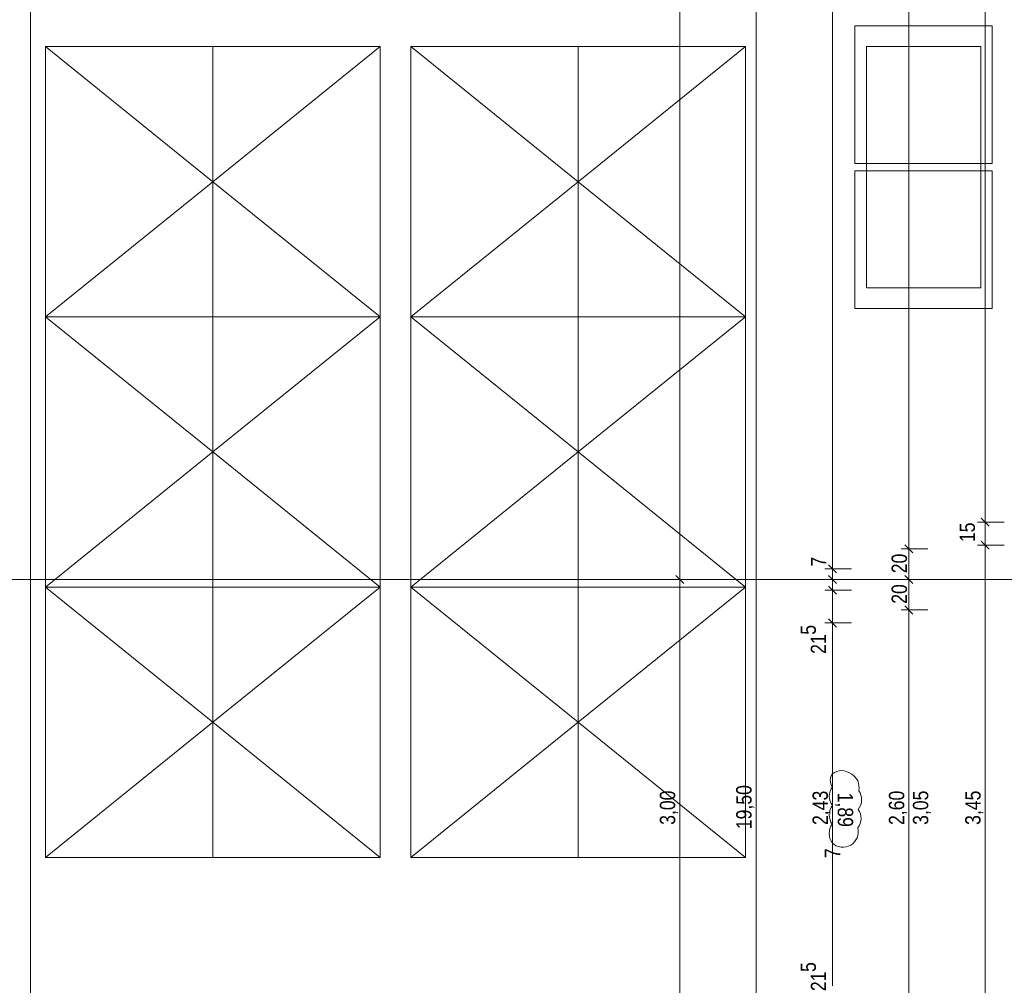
# Model space of a CAD drawing. Extents: x -740 to 300, y 62 to 1112.
# Tile 125 of 187: x -152 to -23, y 557 to 683. Entities that reach past the tile are written whole.
import ezdxf
from ezdxf.lldxf.tags import DXFTag

# ---------------------------------------------------------------- set-up
doc = ezdxf.new("R2010")
doc.units = 0
doc.layers.get('0').update_dxf_attribs({"lineweight": 13})
for name, color, linetype, lineweight, true_color in [('40 -44 Elektr. Anlagen- 2 Eigenstromversorgungsanlagen', 7, 'Continuous', 5, 0xff6633), ('60- 61 allgemeine Ausstattung- 4 Terrassen', 9, 'Continuous', 9, 0x808080), ('70 -76 Bemaßung- 2 Allgemein', 9, 'Continuous', 5, 0x808080), ('70 -77 Revision- 2 Wolken', 7, 'Continuous', 18, 0x944cff), ('Dachflächen Moblierung', 7, 'Continuous', 9, 0x888888)]:
    doc.layers.add(name, color=color, linetype=linetype, lineweight=lineweight, true_color=true_color)
doc.layers.add('70 -71 Achsen- 1 Gebäudeachsen', color=7, linetype='STRICHPUNKT2-A06CPVBCL0', lineweight=18)
doc.styles.get("Standard").update_dxf_attribs({"font": 'ARIALN.TTF'})
tags = doc.linetypes.add('grob-A06CPVB9L0', pattern=[14, 3, -8, 3]).pattern_tags.tags
tags[8:9] = [DXFTag(74, 4), DXFTag(75, 0), DXFTag(340, '0'), DXFTag(46, 0.0), DXFTag(50, 0.0), DXFTag(44, 0.0), DXFTag(45, 0.0)]
tags[6:7] = [DXFTag(74, 4), DXFTag(75, 0), DXFTag(340, '0'), DXFTag(46, 0.0), DXFTag(50, 0.0), DXFTag(44, 0.0), DXFTag(45, 0.0)]
tags[4:5] = [DXFTag(74, 4), DXFTag(75, 0), DXFTag(340, '0'), DXFTag(46, 0.0), DXFTag(50, 0.0), DXFTag(44, 0.0), DXFTag(45, 0.0)]
tags = doc.linetypes.add('STRICHPUNKT2-A06CPVBCL0', pattern=[12.7, 6.35, -3.175, 0, -3.175]).pattern_tags.tags
tags[10:11] = [DXFTag(74, 4), DXFTag(75, 0), DXFTag(340, '0'), DXFTag(46, 0.0), DXFTag(50, 0.0), DXFTag(44, 0.0), DXFTag(45, 0.0)]
tags[8:9] = [DXFTag(74, 4), DXFTag(75, 0), DXFTag(340, '0'), DXFTag(46, 0.0), DXFTag(50, 0.0), DXFTag(44, 0.0), DXFTag(45, 0.0)]
tags[6:7] = [DXFTag(74, 4), DXFTag(75, 0), DXFTag(340, '0'), DXFTag(46, 0.0), DXFTag(50, 0.0), DXFTag(44, 0.0), DXFTag(45, 0.0)]
tags[4:5] = [DXFTag(74, 4), DXFTag(75, 0), DXFTag(340, '0'), DXFTag(46, 0.0), DXFTag(50, 0.0), DXFTag(44, 0.0), DXFTag(45, 0.0)]

# ---------------------------------------------------------------- blocks, each defined once
blk = doc.blocks.new('Referenz-A06CPVBEL0')
at = {"layer": '40 -44 Elektr. Anlagen- 2 Eigenstromversorgungsanlagen', "color": 0, "lineweight": 9}
for p, q in [((-148.36, 644.31), (-148.36, 679.71)), ((-148.36, 679.71), (-126.44, 679.71)), ((-126.44, 679.71), (-126.44, 644.31)), ((-104.52, 679.71), (-126.44, 679.71)), ((-104.52, 644.31), (-104.52, 679.71)), ((-100.52, 644.31), (-100.52, 679.71)), ((-100.52, 679.71), (-78.6, 679.71)), ((-78.6, 679.71), (-78.6, 644.31)), ((-56.68, 679.71), (-78.6, 679.71)), ((-56.68, 644.31), (-56.68, 679.71)), ((-148.36, 608.91), (-148.36, 644.31)), ((-148.36, 644.31), (-126.44, 644.31)), ((-126.44, 644.31), (-126.44, 608.91)), ((-104.52, 644.31), (-126.44, 644.31)), ((-104.52, 608.91), (-104.52, 644.31)), ((-100.52, 608.91), (-100.52, 644.31)), ((-100.52, 644.31), (-78.6, 644.31)), ((-78.6, 644.31), (-78.6, 608.91)), ((-56.68, 644.31), (-78.6, 644.31)), ((-56.68, 608.91), (-56.68, 644.31)), ((-148.36, 573.51), (-148.36, 608.91)), ((-148.36, 608.91), (-126.44, 608.91)), ((-126.44, 608.91), (-126.44, 573.51)), ((-126.44, 608.91), (-104.52, 608.91)), ((-104.52, 573.51), (-104.52, 608.91)), ((-78.6, 608.91), (-100.52, 608.91)), ((-100.52, 573.51), (-100.52, 608.91)), ((-78.6, 608.91), (-78.6, 573.51)), ((-56.68, 608.91), (-78.6, 608.91)), ((-56.68, 573.51), (-56.68, 608.91)), ((-126.44, 573.51), (-148.36, 573.51)), ((-126.44, 573.51), (-104.52, 573.51)), ((-78.6, 573.51), (-100.52, 573.51)), ((-78.6, 573.51), (-56.68, 573.51))]:
    blk.add_line(p, q, dxfattribs=at)
at = {"layer": '60- 61 allgemeine Ausstattung- 4 Terrassen', "color": 0, "linetype": 'Continuous', "ltscale": 0.13}
for p, q in [((-42.36, 682.41), (-24.36, 682.41)), ((-42.36, 664.41), (-42.36, 682.41)), ((-24.36, 682.41), (-24.36, 664.41)), ((-24.36, 664.41), (-42.36, 664.41)), ((-42.36, 663.41), (-24.36, 663.41)), ((-42.36, 645.41), (-42.36, 663.41)), ((-24.36, 663.41), (-24.36, 645.41)), ((-24.36, 645.41), (-42.36, 645.41))]:
    blk.add_line(p, q, dxfattribs=at)
at = {"layer": '60- 61 allgemeine Ausstattung- 4 Terrassen', "color": 0, "linetype": 'grob-A06CPVB9L0', "ltscale": 0.13}
for p, q in [((-40.86, 648.11), (-40.86, 679.71)), ((-40.86, 679.71), (-25.86, 679.71)), ((-25.86, 679.71), (-25.86, 648.11)), ((-25.86, 648.11), (-40.86, 648.11))]:
    blk.add_line(p, q, dxfattribs=at)
at = {"layer": '70 -71 Achsen- 1 Gebäudeachsen', "color": 0, "linetype": 'STRICHPUNKT2-A06CPVBCL0', "ltscale": 0.18}
for p, q in [((-150.36, 1084.85), (-150.36, 85.41)), ((-682.36, 609.91), (76.35, 609.91))]:
    blk.add_line(p, q, dxfattribs=at)
at = {"layer": '70 -76 Bemaßung- 2 Allgemein', "color": 0, "linetype": 'Continuous', "ltscale": 0.13}
for p, q in [((-65.3, 610.97), (-65.3, 773.85)), ((-55.3, 385.97), (-55.3, 773.85)), ((-45.3, 612.37), (-45.3, 772.45)), ((-35.3, 614.97), (-35.3, 769.85)), ((-25.3, 618.47), (-25.3, 769.85)), ((-25.3, 618.47), (-25.3, 619.53)), ((-25.3, 616.41), (-25.3, 618.47)), ((-25.3, 616.41), (-25.3, 618.47)), ((-22.8, 617.41), (-26.3, 617.41)), ((-22.8, 617.41), (-26.3, 617.41)), ((-25.3, 614.41), (-25.3, 617.41)), ((-25.3, 615.41), (-25.3, 613.35)), ((-25.3, 615.41), (-25.3, 613.35)), ((-32.8, 613.91), (-36.3, 613.91)), ((-32.8, 613.91), (-36.3, 613.91)), ((-35.3, 612.91), (-35.3, 614.97)), ((-35.3, 614.91), (-35.3, 612.85)), ((-22.8, 614.41), (-26.3, 614.41)), ((-22.8, 614.41), (-26.3, 614.41)), ((-45.3, 612.37), (-45.3, 613.43)), ((-35.3, 610.97), (-35.3, 612.85)), ((-25.3, 613.35), (-25.3, 612.29)), ((-25.3, 546.47), (-25.3, 613.35)), ((-42.8, 611.31), (-46.3, 611.31)), ((-42.8, 611.31), (-46.3, 611.31)), ((-45.3, 610.31), (-45.3, 612.37)), ((-45.3, 610.31), (-45.3, 612.37)), ((-45.3, 610.97), (-45.3, 612.03)), ((-45.3, 609.91), (-45.3, 611.31)), ((-65.3, 608.91), (-65.3, 610.97)), ((-65.3, 610.91), (-65.3, 608.85)), ((-45.3, 608.91), (-45.3, 610.97)), ((-45.3, 610.91), (-45.3, 608.85)), ((-45.3, 609.57), (-45.3, 610.63)), ((-35.3, 608.91), (-35.3, 610.97)), ((-35.3, 610.91), (-35.3, 608.85)), ((-65.36, 609.91), (-66.3, 609.91)), ((-65.36, 609.91), (-66.3, 609.91)), ((-65.3, 550.97), (-65.3, 608.85)), ((-45.36, 609.91), (-46.3, 609.91)), ((-45.3, 608.51), (-45.3, 609.91)), ((-45.3, 607.51), (-45.3, 609.57)), ((-45.3, 609.51), (-45.3, 607.45)), ((-45.3, 608.85), (-45.3, 607.79)), ((-45.24, 609.91), (-44.3, 609.91)), ((-35.36, 609.91), (-36.3, 609.91)), ((-35.3, 606.97), (-35.3, 608.85)), ((-35.24, 609.91), (-34.3, 609.91)), ((-42.8, 608.51), (-46.3, 608.51)), ((-42.8, 608.51), (-46.3, 608.51)), ((-45.3, 604.21), (-45.3, 608.51)), ((-45.3, 607.45), (-45.3, 606.39)), ((-35.3, 604.91), (-35.3, 606.97)), ((-35.3, 606.91), (-35.3, 604.85)), ((-45.3, 605.21), (-45.3, 603.15)), ((-45.3, 605.21), (-45.3, 603.15)), ((-32.8, 605.91), (-36.3, 605.91)), ((-32.8, 605.91), (-36.3, 605.91)), ((-42.8, 604.21), (-46.3, 604.21)), ((-42.8, 604.21), (-46.3, 604.21)), ((-35.3, 554.97), (-35.3, 604.85)), ((-45.3, 603.15), (-45.3, 602.09)), ((-45.3, 556.67), (-45.3, 603.15)), ((-45.3, 556.67), (-45.3, 557.73))]:
    blk.add_line(p, q, dxfattribs=at)
at = {"layer": '70 -76 Bemaßung- 2 Allgemein', "color": 0, "linetype": 'Continuous', "lineweight": 20, "ltscale": 0.2}
for p, q in [((-24.77, 616.88), (-25.83, 617.94)), ((-24.77, 616.88), (-25.83, 617.94)), ((-34.77, 613.38), (-35.83, 614.44)), ((-35.83, 614.44), (-34.77, 613.38)), ((-25.83, 614.94), (-24.77, 613.88)), ((-25.83, 614.94), (-24.77, 613.88)), ((-44.77, 610.78), (-45.83, 611.84)), ((-44.77, 610.78), (-45.83, 611.84)), ((-64.77, 609.38), (-65.83, 610.44)), ((-65.83, 610.44), (-64.77, 609.38)), ((-45.83, 610.44), (-44.77, 609.38)), ((-44.77, 609.38), (-45.83, 610.44)), ((-34.77, 609.38), (-35.83, 610.44)), ((-35.83, 610.44), (-34.77, 609.38)), ((-45.83, 609.04), (-44.77, 607.98)), ((-44.77, 607.98), (-45.83, 609.04)), ((-34.77, 605.38), (-35.83, 606.44)), ((-35.83, 606.44), (-34.77, 605.38)), ((-45.83, 604.74), (-44.77, 603.68)), ((-45.83, 604.74), (-44.77, 603.68))]:
    blk.add_line(p, q, dxfattribs=at)
at = {"layer": '70 -77 Revision- 2 Wolken', "color": 0, "linetype": 'Continuous', "ltscale": 0.18}
for centre, major_axis in [((-44.15, 583.59), (-1.15, 0.87)), ((-44.08, 582.84), (0, 2.03)), ((-44.08, 582.84), (1.22, 1.63)), ((-43.84, 582.68), (1.85, 0.84)), ((-44.15, 583.59), (-1.44, 0.01)), ((-43.84, 582.68), (1.98, -0.44)), ((-43.68, 581.51), (-1.62, 1.23)), ((-43.51, 581.07), (2.03, -0.06)), ((-43.68, 581.51), (-2.03, 0.01)), ((-43.51, 581.07), (1.59, -1.27)), ((-43.69, 579.07), (-1.62, 1.23)), ((-43.69, 579.07), (-2.03, 0.01)), ((-43.58, 578.63), (2.03, -0.06)), ((-43.7, 576.63), (-1.62, 1.23)), ((-43.58, 578.63), (1.59, -1.27)), ((-43.7, 576.63), (-2.03, 0.01)), ((-43.96, 576.85), (1.88, -0.77)), ((-43.91, 576.87), (-1.42, -1.46)), ((-43.96, 576.85), (1.05, -1.74)), ((-43.91, 576.87), (-0.26, -2.02))]:
    blk.add_ellipse(centre, major_axis=major_axis, ratio=1, start_param=0, end_param=0.643501, dxfattribs=at)
at = {"layer": 'Dachflächen Moblierung', "color": 0, "linetype": 'grob-A06CPVB9L0', "lineweight": 5, "ltscale": 0.13}
for p, q in [((-148.36, 679.71), (-126.44, 662.01)), ((-104.52, 679.71), (-126.44, 662.01)), ((-100.52, 679.71), (-78.6, 662.01)), ((-56.68, 679.71), (-78.6, 662.01)), ((-126.44, 662.01), (-148.36, 644.31)), ((-126.44, 662.01), (-104.52, 644.31)), ((-78.6, 662.01), (-100.52, 644.31)), ((-78.6, 662.01), (-56.68, 644.31)), ((-148.36, 644.31), (-126.44, 626.61)), ((-104.52, 644.31), (-126.44, 626.61)), ((-100.52, 644.31), (-78.6, 626.61)), ((-56.68, 644.31), (-78.6, 626.61)), ((-126.44, 626.61), (-148.36, 608.91)), ((-126.44, 626.61), (-104.52, 608.91)), ((-78.6, 626.61), (-100.52, 608.91)), ((-78.6, 626.61), (-56.68, 608.91)), ((-148.36, 608.91), (-126.44, 591.21)), ((-104.52, 608.91), (-126.44, 591.21)), ((-100.52, 608.91), (-78.6, 591.21)), ((-56.68, 608.91), (-78.6, 591.21)), ((-126.44, 591.21), (-148.36, 573.51)), ((-126.44, 591.21), (-104.52, 573.51)), ((-78.6, 591.21), (-100.52, 573.51)), ((-78.6, 591.21), (-56.68, 573.51))]:
    blk.add_line(p, q, dxfattribs=at)
at = {"layer": '70 -76 Bemaßung- 2 Allgemein', "color": 0, "linetype": 'Continuous', "ltscale": 0.13, "char_height": 2.0138, "attachment_point": 1}
for s, insert, rotation in [('{\\fArial Narrow;15}', (-28.65, 614.8), 90), ('{\\fArial Narrow;7}', (-48.12, 611.59), 90), ('{\\fArial Narrow;20}', (-37.55, 610.72), 90), ('{\\fArial Narrow;20}', (-37.55, 606.72), 90), ('{\\fArial Narrow;5}', (-49.48, 602.67), 90), ('{\\fArial Narrow;21}', (-48.14, 600.16), 90), ('{\\fArial Narrow;3,00}', (-67.91, 577.77), 90), ('{\\fArial Narrow;19,50}', (-57.91, 577.2), 90), ('{\\fArial Narrow;2,43}', (-47.91, 577.75), 90), ('{\\fArial Narrow;2,60}', (-37.91, 577.75), 90), ('{\\fArial Narrow;3,05}', (-34.76, 577.76), 90), ('{\\fArial Narrow;3,45}', (-27.91, 577.76), 90), ('{\\fArial Narrow;1,89}', (-42.59, 581.98), 270), ('{\\fArial Narrow;7}', (-46.3, 573.41), 90), ('{\\fArial Narrow;5}', (-49.48, 558.5), 90), ('{\\fArial Narrow;21}', (-48.14, 555.99), 90)]:
    blk.add_mtext(s, dxfattribs=dict(at, insert=insert, rotation=rotation))

msp = doc.modelspace()

# ---------------------------------------------------------------- block references
at = {"color": 8, "lineweight": 13, "ltscale": 0.13, "true_color": 0x808080}
msp.add_blockref('Referenz-A06CPVBEL0', (0, 0), dxfattribs=at)

doc.saveas('drawing.dxf')
